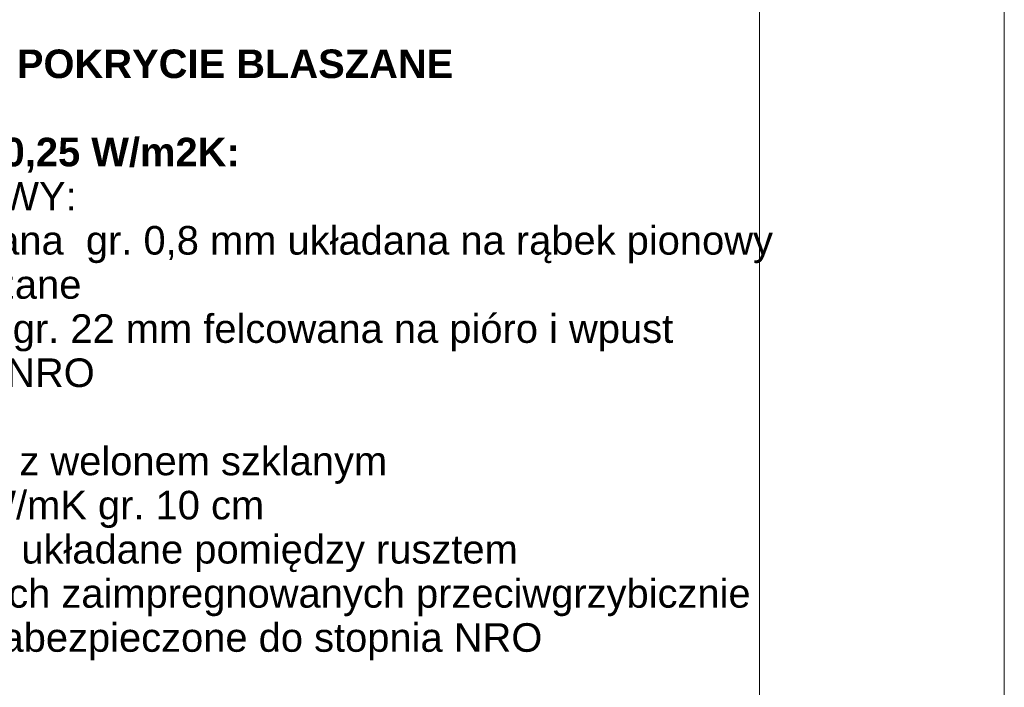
# Model space of a CAD drawing. Extents: x -349320 to -347218, y 9967 to 12937.
# Tile 11 of 16: x -347772 to -347220, y 11438 to 11812. Entities that reach past the tile are written whole.
import ezdxf

# ---------------------------------------------------------------- set-up
doc = ezdxf.new("R2010")
doc.units = 0
doc.header["$MEASUREMENT"] = 0
doc.layers.add('Arch opisy', color=7, linetype='Continuous')
for name, color, linetype, lineweight in [('Arch opisy_Nr_Pióra__21', 7, 'Continuous', 13), ('Arch opisy_Nr_Pióra__5', 7, 'Continuous', 13), ('ARCH TABELA_Nr_Pióra__21', 7, 'Continuous', 13)]:
    doc.layers.add(name, color=color, linetype=linetype, lineweight=lineweight)
doc.styles.add('GENERATED_STYLE_7', font='arial.ttf')

# ---------------------------------------------------------------- blocks, each defined once
blk = doc.blocks.new('Linia_2', base_point=(-347357.49, 11896.94))
at = {"layer": 'Arch opisy_Nr_Pióra__21', "linetype": 'Continuous'}
blk.add_line((-347357.49, 11896.94), (-347357.49, 11397.37), dxfattribs=at)
blk.add_circle((-347357.49, 11367.37), 30, dxfattribs=at)

msp = doc.modelspace()

# ---------------------------------------------------------------- linework, layer by layer
at = {"layer": 'ARCH TABELA_Nr_Pióra__21', "linetype": 'Continuous'}
msp.add_line((-347220.22, 12936.9), (-347220.22, 9966.9), dxfattribs=at)

# ---------------------------------------------------------------- block references
at = {"layer": 'Arch opisy', "linetype": 'Continuous'}
msp.add_blockref('Linia_2', (-347357.49, 11896.94), dxfattribs=at)

# ---------------------------------------------------------------- texts
at = {"layer": 'Arch opisy_Nr_Pióra__5', "linetype": 'Continuous', "insert": (-348094.04, 11795.49), "char_height": 16, "width": 765.462, "attachment_point": 1, "line_spacing_factor": 0.926561, "style": 'GENERATED_STYLE_7'}
msp.add_mtext('\\A1;{\\fArial|b1|i0|c0|p38;S3a - ŚCIANA ZEWNĘTRZNA, POKRYCIE BLASZANE\\P          GARAŻ\\P        U całkowite przegrody = 0,25 W/m2K:\\P\\fArial|b0|i0|c0|p38;      PROJEKTOWANE WARSTWY:\\P      - blacha elewacyjna powlekana  gr. 0,8 mm układana na rąbek pionowy\\P      - folia PE pod pokrycia blaszane\\P      - płyta OSB 3 wodoodporna gr. 22 mm felcowana na pióro i wpust\\P        zabezpieczone do stopnia NRO\\P      - pustka powietrzna - 1 cm\\P      - wełna mineralna fasadowa z welonem szklanym\\P        o współ. lambda = 0,035 W/mK gr. 10 cm \\P        Warstwy izolacji termicznej układane pomiędzy rusztem\\P        z krawędziaków drewnianych zaimpregnowanych przeciwgrzybicznie\\P        i przeciwwilgociowo oraz zabezpieczone do stopnia NRO \\P      ISTNIEJĄCE WARSTWY:\\P      - ściana z cegły kratówki - 60 cm\\P      - istniejący tynk}', dxfattribs=at)

doc.saveas('drawing.dxf')
